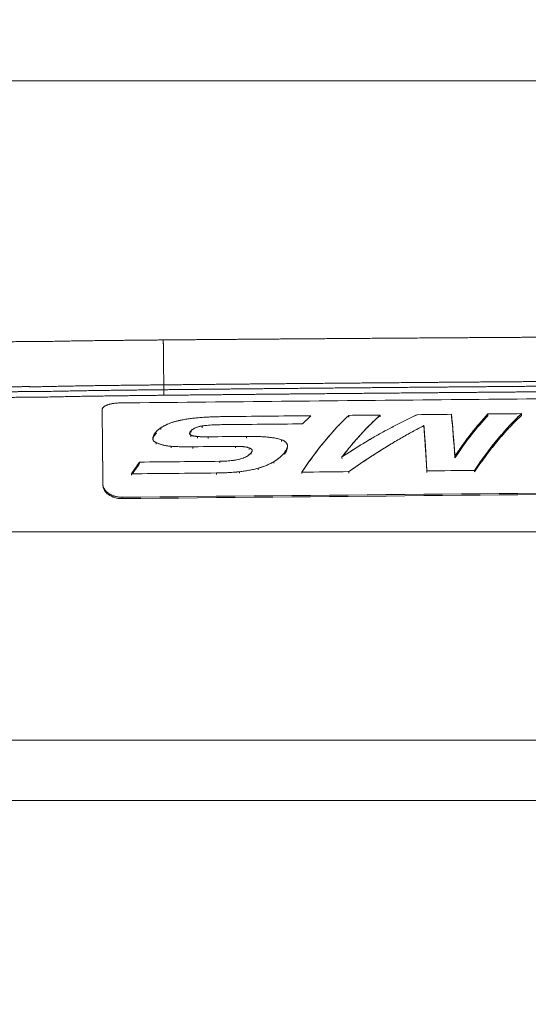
# Model space of a CAD drawing. Header units: millimetres. Extents: x -8 to 594, y 0 to 420.
# Tile 174 of 249: x 249 to 263, y 336 to 362. Entities that reach past the tile are written whole.
import ezdxf

# ---------------------------------------------------------------- set-up
doc = ezdxf.new("R2010")
doc.units = ezdxf.units.MM
doc.layers.add('1', color=7, linetype='Continuous', true_color=0xffffff)
doc.styles.add('Calibri', font='txt')
doc.dimstyles.get("Standard").update_dxf_attribs({"dimtxt": 0.18, "dimasz": 0.18, "dimexe": 0.18, "dimexo": 0.0625, "dimgap": 0.09, "dimtad": 0, "dimtih": 1, "dimtoh": 1, "dimdec": 4, "dimzin": 0, "dimdsep": 46, "dimtxsty": 'Standard', "dimcen": 0.09, "dimadec": 0, "dimazin": 0, "dimtfac": 1, "dimtdec": 4, "dimtofl": 0, "dimtmove": 0, "dimatfit": 3, "dimfxl": 0, "dimtolj": 1, "dimtzin": 0, "dimarcsym": 0})

# ---------------------------------------------------------------- blocks, each defined once
blk = doc.blocks.new('_U2')
at = {"layer": '1', "color": 18, "lineweight": 13}
for p, q in [((147.37, 320.701), (147.37, 378.38)), ((281.821, 328.547), (281.821, 378.38)), ((147.37, 376.38), (189.299, 376.38)), ((281.821, 376.38), (239.891, 376.38))]:
    blk.add_line(p, q, dxfattribs=at)
at = {"layer": '1', "color": 18}
for points in [[(147.37, 376.38), (150.87, 377.318), (150.87, 375.442)], [(281.821, 376.38), (278.321, 375.442), (278.321, 377.318)]]:
    blk.add_solid(points, dxfattribs=at)
at = {"layer": '1', "color": 18, "linetype": 'Continuous', "lineweight": 13, "char_height": 3.5, "attachment_point": 7, "line_spacing_factor": 1.399613, "style": 'Calibri'}
for s, insert in [('\\fCalibri|b0|i0;\\W1.0000;2.7', (190.985, 373.383)), ('\\fCalibri|b0|i0;\\W1.0000;LIFT POINT SPAN', (201.135, 373.383))]:
    blk.add_mtext(s, dxfattribs=dict(at, insert=insert))

msp = doc.modelspace()

# ---------------------------------------------------------------- linework, layer by layer
at = {"layer": '1', "color": 8, "linetype": 'Continuous', "lineweight": 18}
msp.add_line((306.399, 360.678), (98.384, 360.678), dxfattribs=at)
at = {"layer": '1', "color": 155, "linetype": 'Continuous', "lineweight": 18}
for p, q in [((265.333, 343.317), (218.14, 343.317)), ((218.14, 341.729), (265.333, 341.729))]:
    msp.add_line(p, q, dxfattribs=at)
for points, degree, knots in [([(252.903, 353.855), (254.064, 353.865), (255.225, 353.875), (256.386, 353.883), (258.126, 353.896), (259.866, 353.908), (260.447, 353.912), (261.607, 353.919), (262.767, 353.927), (263.347, 353.93), (264.507, 353.937), (265.667, 353.945), (266.247, 353.949), (267.116, 353.955), (267.986, 353.961), (268.276, 353.963), (268.855, 353.968), (269.435, 353.973), (269.725, 353.975), (270.159, 353.979), (270.594, 353.983), (270.739, 353.984), (271.029, 353.987), (271.318, 353.99), (271.463, 353.991), (271.752, 353.994), (272.042, 353.997), (272.187, 353.999), (272.478, 354.002), (272.768, 354.005), (272.912, 354.006), (273.125, 354.009), (273.338, 354.013), (273.41, 354.014), (273.555, 354.017), (273.699, 354.02), (273.771, 354.021), (273.913, 354.024), (274.053, 354.028), (274.119, 354.03), (274.249, 354.035), (274.382, 354.042), (274.457, 354.046), (274.583, 354.053), (274.707, 354.056), (274.747, 354.057), (274.821, 354.059), (274.894, 354.06), (274.931, 354.061), (275.042, 354.063), (275.154, 354.065), (275.229, 354.066), (275.448, 354.069), (275.668, 354.071), (275.814, 354.072), (275.96, 354.074), (276.105, 354.075)], 5, [0, 0, 0, 0, 0, 0, 0.25, 0.25, 0.25, 0.375, 0.375, 0.375, 0.5, 0.5, 0.5, 0.625, 0.625, 0.625, 0.6875, 0.6875, 0.6875, 0.75, 0.75, 0.75, 0.78125, 0.78125, 0.78125, 0.8125, 0.8125, 0.8125, 0.84375, 0.84375, 0.84375, 0.875, 0.875, 0.875, 0.890625, 0.890625, 0.890625, 0.90625, 0.90625, 0.90625, 0.921875, 0.921875, 0.921875, 0.9375, 0.9375, 0.9375, 0.945312, 0.945312, 0.945312, 0.953125, 0.953125, 0.953125, 0.96875, 0.96875, 0.96875, 1, 1, 1, 1, 1, 1]), ([(106.97, 333.055), (107.18, 333.184), (107.587, 333.435), (108.111, 333.757), (108.95, 334.269), (109.981, 334.889), (110.939, 335.449), (112.016, 336.069), (113.301, 336.794), (114.594, 337.508), (116.034, 338.285), (117.677, 339.144), (119.15, 339.89), (120.487, 340.549), (121.834, 341.193), (123.189, 341.823), (124.393, 342.366), (125.624, 342.904), (126.843, 343.419), (127.892, 343.85), (128.772, 344.203), (129.646, 344.546), (130.524, 344.882), (131.406, 345.211), (132.291, 345.532), (133.181, 345.846), (134.075, 346.151), (134.972, 346.448), (135.873, 346.737), (136.778, 347.018), (137.686, 347.291), (138.598, 347.555), (139.514, 347.812), (140.432, 348.061), (141.354, 348.303), (142.279, 348.536), (143.207, 348.763), (144.139, 348.982), (145.073, 349.195), (146.01, 349.4), (147.11, 349.632), (148.403, 349.893), (149.892, 350.178), (151.578, 350.48), (153.46, 350.794), (155.378, 351.088), (157.3, 351.36), (159.224, 351.611), (161.148, 351.842), (162.919, 352.038), (164.462, 352.196), (165.84, 352.327), (166.996, 352.432), (167.98, 352.516), (168.909, 352.592), (170.068, 352.682), (171.393, 352.775), (172.939, 352.875), (174.659, 352.976), (176.592, 353.077), (178.526, 353.166), (180.568, 353.249), (182.997, 353.338), (185.558, 353.418), (187.988, 353.482), (190.379, 353.536), (192.446, 353.577), (194.513, 353.616), (196.893, 353.647), (199.91, 353.679), (203.229, 353.697), (208.1, 353.719), (215.286, 353.742), (223.342, 353.752), (231.145, 353.756), (238.637, 353.758), (244.537, 353.767), (247.38, 353.787), (248.532, 353.79), (249.084, 353.814), (249.373, 353.815), (249.518, 353.809), (249.711, 353.811), (250.421, 353.829), (251.12, 353.838), (251.784, 353.844), (252.396, 353.85), (252.903, 353.855)], 5, [0, 0, 0, 0, 0, 0, 0.008653, 0.016715, 0.021481, 0.034304, 0.041773, 0.047124, 0.059942, 0.072761, 0.085582, 0.098408, 0.111242, 0.116955, 0.124087, 0.136921, 0.149723, 0.156436, 0.162819, 0.169195, 0.175565, 0.18193, 0.188289, 0.194644, 0.200994, 0.207341, 0.213685, 0.220027, 0.226368, 0.232707, 0.239047, 0.245388, 0.251731, 0.258075, 0.264423, 0.270774, 0.277129, 0.283489, 0.289854, 0.296224, 0.3026, 0.314405, 0.327203, 0.340031, 0.352868, 0.36569, 0.378499, 0.391298, 0.404091, 0.41688, 0.424504, 0.429665, 0.436995, 0.442449, 0.449486, 0.455233, 0.468018, 0.480806, 0.493596, 0.50639, 0.519187, 0.531988, 0.548433, 0.574051, 0.591207, 0.599668, 0.611241, 0.616941, 0.642556, 0.67005, 0.699661, 0.721281, 0.778622, 0.881084, 0.937486, 0.958714, 0.970063, 0.974676, 0.975492, 0.976424, 0.977056, 0.978026, 0.979722, 0.983167, 1, 1, 1, 1, 1, 1]), ([(276.116, 352.928), (275.97, 352.927), (275.825, 352.925), (275.68, 352.924), (275.462, 352.921), (275.245, 352.918), (275.172, 352.917), (275.064, 352.915), (274.955, 352.913), (274.919, 352.912), (274.846, 352.91), (274.774, 352.909), (274.737, 352.908), (274.629, 352.905), (274.52, 352.899), (274.448, 352.895), (274.303, 352.886), (274.158, 352.881), (274.085, 352.879), (273.94, 352.875), (273.795, 352.871), (273.723, 352.87), (273.578, 352.867), (273.433, 352.864), (273.36, 352.862), (273.143, 352.858), (272.925, 352.855), (272.78, 352.853), (272.49, 352.85), (272.2, 352.846), (272.055, 352.845), (271.765, 352.841), (271.475, 352.838), (271.33, 352.836), (271.04, 352.833), (270.75, 352.829), (270.605, 352.828), (270.17, 352.823), (269.735, 352.819), (269.445, 352.816), (268.865, 352.81), (268.285, 352.805), (267.995, 352.802), (267.125, 352.794), (266.255, 352.787), (265.675, 352.782), (264.515, 352.773), (263.355, 352.764), (262.775, 352.76), (261.615, 352.751), (260.455, 352.742), (259.875, 352.737), (258.135, 352.722), (256.395, 352.707), (255.235, 352.696), (254.075, 352.685), (252.916, 352.673)], 5, [0, 0, 0, 0, 0, 0, 0.03125, 0.03125, 0.03125, 0.046875, 0.046875, 0.046875, 0.054687, 0.054687, 0.054687, 0.0625, 0.0625, 0.0625, 0.078125, 0.078125, 0.078125, 0.09375, 0.09375, 0.09375, 0.109375, 0.109375, 0.109375, 0.125, 0.125, 0.125, 0.15625, 0.15625, 0.15625, 0.1875, 0.1875, 0.1875, 0.21875, 0.21875, 0.21875, 0.25, 0.25, 0.25, 0.3125, 0.3125, 0.3125, 0.375, 0.375, 0.375, 0.5, 0.5, 0.5, 0.625, 0.625, 0.625, 0.75, 0.75, 0.75, 1, 1, 1, 1, 1, 1]), ([(276.117, 352.811), (275.971, 352.81), (275.826, 352.808), (275.681, 352.807), (275.464, 352.804), (275.246, 352.801), (275.174, 352.8), (275.066, 352.798), (274.957, 352.795), (274.921, 352.795), (274.849, 352.793), (274.776, 352.791), (274.74, 352.79), (274.633, 352.787), (274.526, 352.781), (274.454, 352.777), (274.308, 352.769), (274.162, 352.763), (274.089, 352.761), (273.943, 352.757), (273.798, 352.753), (273.725, 352.752), (273.58, 352.749), (273.435, 352.745), (273.363, 352.744), (273.145, 352.74), (272.927, 352.737), (272.782, 352.735), (272.492, 352.731), (272.202, 352.728), (272.057, 352.726), (271.767, 352.722), (271.477, 352.719), (271.332, 352.717), (271.042, 352.713), (270.752, 352.71), (270.607, 352.708), (270.172, 352.704), (269.737, 352.699), (269.447, 352.696), (268.866, 352.69), (268.286, 352.684), (267.996, 352.681), (267.126, 352.673), (266.256, 352.666), (265.676, 352.661), (264.516, 352.651), (263.356, 352.641), (262.776, 352.637), (261.616, 352.627), (260.456, 352.617), (259.876, 352.612), (258.136, 352.597), (256.396, 352.581), (255.236, 352.57), (254.076, 352.558), (252.917, 352.545)], 5, [0, 0, 0, 0, 0, 0, 0.03125, 0.03125, 0.03125, 0.046875, 0.046875, 0.046875, 0.054687, 0.054687, 0.054687, 0.0625, 0.0625, 0.0625, 0.078125, 0.078125, 0.078125, 0.09375, 0.09375, 0.09375, 0.109375, 0.109375, 0.109375, 0.125, 0.125, 0.125, 0.15625, 0.15625, 0.15625, 0.1875, 0.1875, 0.1875, 0.21875, 0.21875, 0.21875, 0.25, 0.25, 0.25, 0.3125, 0.3125, 0.3125, 0.375, 0.375, 0.375, 0.5, 0.5, 0.5, 0.625, 0.625, 0.625, 0.75, 0.75, 0.75, 1, 1, 1, 1, 1, 1]), ([(252.916, 352.673), (252.41, 352.668), (251.799, 352.661), (251.137, 352.654), (250.447, 352.643), (249.737, 352.625), (249.505, 352.621), (249.353, 352.627), (249.114, 352.626), (248.562, 352.602), (247.389, 352.597), (244.546, 352.573), (238.642, 352.555), (231.15, 352.542), (223.349, 352.526), (215.295, 352.504), (208.112, 352.47), (203.245, 352.441), (199.933, 352.417), (196.924, 352.382), (194.553, 352.347), (192.492, 352.305), (190.432, 352.261), (188.05, 352.203), (185.631, 352.137), (183.084, 352.053), (180.669, 351.961), (178.64, 351.875), (176.723, 351.784), (174.808, 351.681), (173.106, 351.579), (171.577, 351.477), (170.269, 351.383), (169.124, 351.293), (168.208, 351.217), (167.236, 351.132), (166.094, 351.027), (164.735, 350.895), (163.215, 350.737), (161.472, 350.542), (159.578, 350.312), (157.687, 350.062), (155.801, 349.793), (153.92, 349.501), (152.076, 349.191), (150.427, 348.893), (148.972, 348.612), (147.707, 348.355), (146.632, 348.126), (145.718, 347.924), (144.806, 347.716), (143.898, 347.5), (142.994, 347.278), (142.092, 347.049), (141.195, 346.812), (140.301, 346.569), (139.41, 346.317), (138.523, 346.058), (137.64, 345.792), (136.76, 345.517), (135.884, 345.235), (135.011, 344.944), (134.142, 344.646), (133.276, 344.339), (132.414, 344.025), (131.555, 343.703), (130.698, 343.374), (129.845, 343.038), (128.986, 342.691), (127.959, 342.267), (126.766, 341.762), (125.563, 341.234), (124.385, 340.7), (123.055, 340.079), (121.732, 339.444), (120.418, 338.794), (118.969, 338.058), (117.352, 337.208), (115.934, 336.441), (114.658, 335.733), (113.388, 335.015), (112.324, 334.4), (111.381, 333.847), (110.364, 333.234), (109.533, 332.724), (109.013, 332.404), (108.609, 332.154), (108.4, 332.025)], 5, [0, 0, 0, 0, 0, 0, 0.016833, 0.020278, 0.021974, 0.022944, 0.023576, 0.024508, 0.025324, 0.029937, 0.041286, 0.062514, 0.118916, 0.221378, 0.278719, 0.300339, 0.32995, 0.357444, 0.383059, 0.388759, 0.400332, 0.408793, 0.425949, 0.451567, 0.468012, 0.480813, 0.49361, 0.506404, 0.519194, 0.531982, 0.544767, 0.550514, 0.557551, 0.563005, 0.570335, 0.575496, 0.58312, 0.595909, 0.608702, 0.621501, 0.63431, 0.647132, 0.659969, 0.672797, 0.685595, 0.6974, 0.703776, 0.710146, 0.716511, 0.722871, 0.729226, 0.735577, 0.741925, 0.748269, 0.754612, 0.760953, 0.767293, 0.773632, 0.779973, 0.786315, 0.792659, 0.799006, 0.805356, 0.811711, 0.81807, 0.824435, 0.830805, 0.837181, 0.843564, 0.850277, 0.863079, 0.875913, 0.883045, 0.888758, 0.901592, 0.914418, 0.927239, 0.940058, 0.952876, 0.958227, 0.965696, 0.978519, 0.983285, 0.991347, 1, 1, 1, 1, 1, 1]), ([(252.917, 352.545), (252.412, 352.54), (251.801, 352.533), (251.14, 352.525), (250.45, 352.514), (249.74, 352.496), (249.504, 352.492), (249.351, 352.498), (249.118, 352.497), (248.566, 352.472), (247.391, 352.466), (244.547, 352.441), (238.643, 352.42), (231.151, 352.404), (223.35, 352.384), (215.297, 352.358), (208.115, 352.321), (203.248, 352.289), (199.938, 352.265), (196.931, 352.227), (194.561, 352.191), (192.502, 352.149), (190.443, 352.104), (188.063, 352.045), (185.647, 351.977), (183.103, 351.892), (180.691, 351.799), (178.666, 351.713), (176.752, 351.621), (174.841, 351.517), (173.143, 351.414), (171.619, 351.312), (170.314, 351.218), (169.172, 351.128), (168.259, 351.051), (167.29, 350.966), (166.152, 350.861), (164.797, 350.729), (163.283, 350.571), (161.546, 350.375), (159.659, 350.145), (157.777, 349.896), (155.899, 349.626), (154.027, 349.335), (152.192, 349.026), (150.552, 348.728), (149.105, 348.449), (147.847, 348.192), (146.778, 347.964), (145.869, 347.763), (144.963, 347.555), (144.061, 347.341), (143.162, 347.119), (142.266, 346.891), (141.374, 346.655), (140.486, 346.413), (139.601, 346.163), (138.72, 345.905), (137.843, 345.64), (136.969, 345.367), (136.099, 345.086), (135.232, 344.797), (134.369, 344.5), (133.509, 344.195), (132.652, 343.882), (131.798, 343.561), (130.947, 343.234), (130.098, 342.899), (129.244, 342.554), (128.222, 342.132), (127.036, 341.628), (125.839, 341.102), (124.667, 340.571), (123.342, 339.952), (122.025, 339.318), (120.717, 338.67), (119.273, 337.935), (117.661, 337.088), (116.248, 336.323), (114.976, 335.616), (113.71, 334.899), (112.648, 334.285), (111.708, 333.733), (110.694, 333.12), (109.864, 332.612), (109.346, 332.292), (108.943, 332.042), (108.734, 331.913)], 5, [0, 0, 0, 0, 0, 0, 0.016833, 0.020278, 0.021974, 0.022944, 0.023576, 0.024508, 0.025324, 0.029937, 0.041286, 0.062514, 0.118916, 0.221378, 0.278719, 0.300339, 0.32995, 0.357444, 0.383059, 0.388759, 0.400332, 0.408793, 0.425949, 0.451567, 0.468012, 0.480813, 0.49361, 0.506404, 0.519194, 0.531982, 0.544767, 0.550514, 0.557551, 0.563005, 0.570335, 0.575496, 0.58312, 0.595909, 0.608702, 0.621501, 0.63431, 0.647132, 0.659969, 0.672797, 0.685595, 0.6974, 0.703776, 0.710146, 0.716511, 0.722871, 0.729226, 0.735577, 0.741925, 0.748269, 0.754612, 0.760953, 0.767293, 0.773632, 0.779973, 0.786315, 0.792659, 0.799006, 0.805356, 0.811711, 0.81807, 0.824435, 0.830805, 0.837181, 0.843564, 0.850277, 0.863079, 0.875913, 0.883045, 0.888758, 0.901592, 0.914418, 0.927239, 0.940058, 0.952876, 0.958227, 0.965696, 0.978519, 0.983285, 0.991347, 1, 1, 1, 1, 1, 1]), ([(283.542, 352.499), (282.219, 352.487), (279.574, 352.463), (274.282, 352.414), (267.668, 352.352), (259.731, 352.277), (254.439, 352.224), (251.793, 352.198)], 3, [0, 0, 0, 0, 0.125, 0.25, 0.5, 0.75, 1, 1, 1, 1]), ([(276.118, 352.664), (275.972, 352.663), (275.827, 352.661), (275.683, 352.659), (275.466, 352.657), (275.249, 352.654), (275.176, 352.652), (275.068, 352.651), (274.96, 352.648), (274.924, 352.647), (274.852, 352.646), (274.78, 352.644), (274.744, 352.643), (274.639, 352.64), (274.534, 352.634), (274.463, 352.63), (274.315, 352.622), (274.167, 352.616), (274.093, 352.614), (273.947, 352.61), (273.801, 352.606), (273.728, 352.605), (273.583, 352.601), (273.438, 352.598), (273.365, 352.597), (273.147, 352.593), (272.929, 352.589), (272.783, 352.588), (272.493, 352.584), (272.203, 352.581), (272.059, 352.579), (271.768, 352.575), (271.478, 352.571), (271.333, 352.57), (271.043, 352.566), (270.753, 352.563), (270.608, 352.561), (270.173, 352.556), (269.738, 352.552), (269.448, 352.549), (268.868, 352.543), (268.288, 352.537), (267.998, 352.534), (267.127, 352.526), (266.257, 352.519), (265.677, 352.514), (264.517, 352.504), (263.357, 352.495), (262.777, 352.49), (261.617, 352.48), (260.457, 352.47), (259.877, 352.465), (258.137, 352.45), (256.397, 352.434), (255.237, 352.423), (254.078, 352.411), (252.919, 352.399)], 5, [0, 0, 0, 0, 0, 0, 0.03125, 0.03125, 0.03125, 0.046875, 0.046875, 0.046875, 0.054687, 0.054687, 0.054687, 0.0625, 0.0625, 0.0625, 0.078125, 0.078125, 0.078125, 0.09375, 0.09375, 0.09375, 0.109375, 0.109375, 0.109375, 0.125, 0.125, 0.125, 0.15625, 0.15625, 0.15625, 0.1875, 0.1875, 0.1875, 0.21875, 0.21875, 0.21875, 0.25, 0.25, 0.25, 0.3125, 0.3125, 0.3125, 0.375, 0.375, 0.375, 0.5, 0.5, 0.5, 0.625, 0.625, 0.625, 0.75, 0.75, 0.75, 1, 1, 1, 1, 1, 1]), ([(252.919, 352.399), (252.413, 352.393), (251.802, 352.386), (251.141, 352.378), (250.453, 352.368), (249.743, 352.349), (249.502, 352.345), (249.349, 352.351), (249.121, 352.35), (248.569, 352.326), (247.391, 352.32), (244.548, 352.295), (238.643, 352.274), (231.151, 352.258), (223.35, 352.238), (215.297, 352.212), (208.115, 352.175), (203.249, 352.144), (199.939, 352.119), (196.933, 352.082), (194.563, 352.046), (192.505, 352.004), (190.446, 351.959), (188.066, 351.9), (185.651, 351.832), (183.107, 351.747), (180.696, 351.654), (178.671, 351.568), (176.758, 351.476), (174.848, 351.373), (173.151, 351.27), (171.627, 351.168), (170.323, 351.074), (169.182, 350.983), (168.269, 350.907), (167.301, 350.822), (166.163, 350.717), (164.809, 350.585), (163.296, 350.427), (161.56, 350.231), (159.674, 350.001), (157.792, 349.752), (155.916, 349.483), (154.046, 349.192), (152.212, 348.883), (150.573, 348.586), (149.127, 348.307), (147.871, 348.05), (146.802, 347.822), (145.894, 347.621), (144.989, 347.414), (144.087, 347.2), (143.189, 346.978), (142.294, 346.75), (141.403, 346.515), (140.516, 346.273), (139.632, 346.023), (138.752, 345.766), (137.875, 345.501), (137.003, 345.228), (136.133, 344.947), (135.267, 344.659), (134.405, 344.362), (133.546, 344.057), (132.69, 343.745), (131.837, 343.425), (130.986, 343.097), (130.139, 342.763), (129.285, 342.418), (128.264, 341.996), (127.079, 341.493), (125.883, 340.968), (124.713, 340.437), (123.388, 339.818), (122.072, 339.185), (120.765, 338.538), (119.323, 337.804), (117.712, 336.957), (116.3, 336.192), (115.028, 335.486), (113.763, 334.769), (112.702, 334.156), (111.762, 333.605), (110.749, 332.993), (109.92, 332.484), (109.402, 332.165), (108.999, 331.915), (108.79, 331.785)], 5, [0, 0, 0, 0, 0, 0, 0.016833, 0.020278, 0.021974, 0.022944, 0.023576, 0.024508, 0.025324, 0.029937, 0.041286, 0.062514, 0.118916, 0.221378, 0.278719, 0.300339, 0.32995, 0.357444, 0.383059, 0.388759, 0.400332, 0.408793, 0.425949, 0.451567, 0.468012, 0.480813, 0.49361, 0.506404, 0.519194, 0.531982, 0.544767, 0.550514, 0.557551, 0.563005, 0.570335, 0.575496, 0.58312, 0.595909, 0.608702, 0.621501, 0.63431, 0.647132, 0.659969, 0.672797, 0.685595, 0.6974, 0.703776, 0.710146, 0.716511, 0.722871, 0.729226, 0.735577, 0.741925, 0.748269, 0.754612, 0.760953, 0.767293, 0.773632, 0.779973, 0.786315, 0.792659, 0.799006, 0.805356, 0.811711, 0.81807, 0.824435, 0.830805, 0.837181, 0.843564, 0.850277, 0.863079, 0.875913, 0.883045, 0.888758, 0.901592, 0.914418, 0.927239, 0.940058, 0.952876, 0.958227, 0.965696, 0.978519, 0.983285, 0.991347, 1, 1, 1, 1, 1, 1]), ([(251.793, 352.198), (251.772, 352.198), (251.728, 352.197), (251.663, 352.192), (251.61, 352.185), (251.568, 352.179), (251.535, 352.173), (251.505, 352.166), (251.475, 352.158), (251.448, 352.149), (251.422, 352.14), (251.399, 352.131), (251.377, 352.12), (251.358, 352.109), (251.342, 352.098), (251.327, 352.086), (251.315, 352.074), (251.306, 352.061), (251.3, 352.048), (251.296, 352.035), (251.295, 352.026), (251.295, 352.022)], 3, [0, 0, 0, 0, 0.083019, 0.166077, 0.249174, 0.295965, 0.342788, 0.389648, 0.43654, 0.483458, 0.530397, 0.577358, 0.624336, 0.671321, 0.718299, 0.765261, 0.812208, 0.85915, 0.906092, 0.95304, 1, 1, 1, 1]), ([(251.295, 352.022), (251.295, 352.002), (251.296, 351.962), (251.296, 351.899), (251.297, 351.834), (251.297, 351.766), (251.298, 351.697), (251.299, 351.625), (251.299, 351.55), (251.3, 351.473), (251.301, 351.395), (251.302, 351.313), (251.302, 351.23), (251.303, 351.144), (251.304, 351.057), (251.305, 350.967), (251.306, 350.875), (251.307, 350.78), (251.308, 350.684), (251.309, 350.586), (251.31, 350.485), (251.311, 350.383), (251.312, 350.278), (251.313, 350.172), (251.314, 350.099), (251.314, 350.063)], 3, [0, 0, 0, 0, 0.04348, 0.086956, 0.13043, 0.173904, 0.217376, 0.260849, 0.304323, 0.347799, 0.391278, 0.434762, 0.478248, 0.521733, 0.565218, 0.608705, 0.65219, 0.695669, 0.739142, 0.782613, 0.826086, 0.869562, 0.91304, 0.956519, 1, 1, 1, 1]), ([(253.04, 351.648), (253.091, 351.671), (253.148, 351.69), (253.27, 351.723), (253.334, 351.738), (253.4, 351.751)], 3, [0, 0, 0, 0, 0.5, 0.5, 1, 1, 1, 1]), ([(253.04, 351.648), (253.05, 351.652), (253.071, 351.661), (253.104, 351.674), (253.138, 351.685), (253.173, 351.696), (253.209, 351.707), (253.246, 351.717), (253.284, 351.726), (253.322, 351.735), (253.36, 351.743), (253.387, 351.748), (253.4, 351.751)], 3, [0, 0, 0, 0, 0.099921, 0.199849, 0.299841, 0.399897, 0.499968, 0.599991, 0.699988, 0.799987, 0.899995, 1, 1, 1, 1]), ([(253.4, 351.751), (253.42, 351.754), (253.459, 351.762), (253.52, 351.772), (253.582, 351.781), (253.644, 351.789), (253.707, 351.797), (253.77, 351.803), (253.834, 351.809), (253.877, 351.812), (253.898, 351.814)], 3, [0, 0, 0, 0, 0.124998, 0.249957, 0.374916, 0.499899, 0.624912, 0.749949, 0.874989, 1, 1, 1, 1]), ([(253.898, 351.814), (254, 351.822), (254.103, 351.827), (254.309, 351.834), (254.412, 351.836), (254.515, 351.838)], 3, [0, 0, 0, 0, 0.5, 0.5, 1, 1, 1, 1]), ([(253.898, 351.814), (253.921, 351.815), (253.966, 351.819), (254.034, 351.823), (254.103, 351.827), (254.171, 351.829), (254.24, 351.832), (254.309, 351.834), (254.378, 351.835), (254.446, 351.837), (254.492, 351.837), (254.515, 351.838)], 3, [0, 0, 0, 0, 0.111084, 0.222175, 0.333292, 0.444431, 0.555563, 0.666675, 0.777782, 0.888889, 1, 1, 1, 1]), ([(256.548, 350.376), (256.572, 350.411), (256.619, 350.482), (256.691, 350.585), (256.764, 350.686), (256.836, 350.785), (256.908, 350.882), (256.981, 350.977), (257.053, 351.069), (257.126, 351.159), (257.199, 351.247), (257.272, 351.333), (257.345, 351.417), (257.418, 351.498), (257.491, 351.577), (257.564, 351.654), (257.636, 351.728), (257.709, 351.801), (257.758, 351.847), (257.782, 351.87)], 3, [0, 0, 0, 0, 0.058819, 0.117628, 0.176435, 0.23525, 0.294077, 0.352914, 0.411753, 0.470591, 0.529427, 0.58826, 0.647087, 0.705909, 0.764726, 0.823542, 0.882358, 0.941177, 1, 1, 1, 1]), ([(256.785, 351.86), (256.767, 351.843), (256.731, 351.809), (256.676, 351.756), (256.622, 351.702), (256.586, 351.665), (256.568, 351.646)], 3, [0, 0, 0, 0, 0.250003, 0.500004, 0.750003, 1, 1, 1, 1]), ([(257.605, 350.776), (257.652, 350.807), (257.746, 350.869), (257.888, 350.959), (258.029, 351.047), (258.171, 351.134), (258.312, 351.218), (258.454, 351.301), (258.596, 351.381), (258.737, 351.46), (258.879, 351.536), (259.021, 351.611), (259.163, 351.683), (259.304, 351.753), (259.446, 351.822), (259.54, 351.866), (259.588, 351.888)], 3, [0, 0, 0, 0, 0.071433, 0.142867, 0.2143, 0.28573, 0.357155, 0.428579, 0.500002, 0.571427, 0.642853, 0.714281, 0.78571, 0.85714, 0.92857, 1, 1, 1, 1]), ([(258.613, 351.878), (258.587, 351.855), (258.536, 351.808), (258.458, 351.735), (258.38, 351.659), (258.303, 351.581), (258.225, 351.501), (258.147, 351.418), (258.07, 351.334), (257.992, 351.246), (257.914, 351.157), (257.837, 351.065), (257.76, 350.971), (257.682, 350.875), (257.631, 350.809), (257.605, 350.776)], 3, [0, 0, 0, 0, 0.076925, 0.153851, 0.230776, 0.3077, 0.384621, 0.461539, 0.538454, 0.615367, 0.692283, 0.769206, 0.846136, 0.923069, 1, 1, 1, 1]), ([(260.488, 351.897), (260.49, 351.875), (260.494, 351.832), (260.5, 351.764), (260.506, 351.694), (260.513, 351.623), (260.519, 351.549), (260.525, 351.473), (260.532, 351.395), (260.538, 351.315), (260.545, 351.233), (260.551, 351.15), (260.558, 351.064), (260.564, 350.976), (260.571, 350.886), (260.575, 350.825), (260.577, 350.794)], 3, [0, 0, 0, 0, 0.071431, 0.142863, 0.214294, 0.285725, 0.357153, 0.428577, 0.499998, 0.571414, 0.642831, 0.714252, 0.785683, 0.857122, 0.928563, 1, 1, 1, 1]), ([(260.577, 350.794), (260.598, 350.825), (260.639, 350.887), (260.701, 350.977), (260.763, 351.066), (260.825, 351.152), (260.887, 351.237), (260.949, 351.319), (261.011, 351.4), (261.074, 351.479), (261.136, 351.555), (261.198, 351.629), (261.26, 351.702), (261.323, 351.772), (261.385, 351.84), (261.426, 351.884), (261.447, 351.906)], 3, [0, 0, 0, 0, 0.071436, 0.142874, 0.21431, 0.28574, 0.357163, 0.428583, 0.500002, 0.571424, 0.642849, 0.714277, 0.785707, 0.857138, 0.928569, 1, 1, 1, 1]), ([(262.327, 351.915), (262.303, 351.892), (262.254, 351.845), (262.181, 351.773), (262.108, 351.699), (262.035, 351.622), (261.962, 351.543), (261.889, 351.462), (261.816, 351.378), (261.744, 351.292), (261.671, 351.204), (261.598, 351.114), (261.525, 351.022), (261.453, 350.927), (261.38, 350.83), (261.308, 350.731), (261.236, 350.63), (261.164, 350.527), (261.116, 350.456), (261.092, 350.421)], 3, [0, 0, 0, 0, 0.058824, 0.117645, 0.176463, 0.235282, 0.2941, 0.352921, 0.411747, 0.470576, 0.529408, 0.58824, 0.647076, 0.70591, 0.764739, 0.823558, 0.882369, 0.94118, 1, 1, 1, 1]), ([(262.327, 351.869), (262.303, 351.846), (262.255, 351.8), (262.182, 351.728), (262.109, 351.654), (262.036, 351.578), (261.963, 351.499), (261.89, 351.418), (261.817, 351.335), (261.744, 351.25), (261.671, 351.162), (261.598, 351.072), (261.526, 350.98), (261.453, 350.886), (261.381, 350.79), (261.308, 350.691), (261.236, 350.59), (261.164, 350.488), (261.116, 350.418), (261.092, 350.383)], 3, [0, 0, 0, 0, 0.058824, 0.117645, 0.176464, 0.235283, 0.294103, 0.352926, 0.411753, 0.470584, 0.529417, 0.58825, 0.647086, 0.70592, 0.764747, 0.823564, 0.882373, 0.941182, 1, 1, 1, 1]), ([(252.714, 351.153), (252.675, 351.17), (252.649, 351.194), (252.624, 351.245), (252.625, 351.272), (252.637, 351.323), (252.65, 351.348), (252.681, 351.397), (252.7, 351.42), (252.721, 351.443)], 3, [0, 0, 0, 0, 0.25, 0.25, 0.5, 0.5, 0.75, 0.75, 1, 1, 1, 1]), ([(252.714, 351.153), (252.708, 351.155), (252.697, 351.161), (252.682, 351.17), (252.669, 351.179), (252.658, 351.19), (252.648, 351.201), (252.64, 351.212), (252.635, 351.223), (252.63, 351.235), (252.628, 351.247), (252.625, 351.271), (252.631, 351.308), (252.653, 351.355), (252.683, 351.4), (252.708, 351.429), (252.721, 351.443)], 3, [0, 0, 0, 0, 0.03731, 0.074641, 0.111991, 0.149356, 0.186772, 0.224253, 0.261765, 0.29929, 0.336861, 0.374463, 0.530888, 0.687288, 0.8437, 1, 1, 1, 1]), ([(252.721, 351.443), (252.729, 351.452), (252.746, 351.469), (252.774, 351.495), (252.805, 351.52), (252.827, 351.535), (252.839, 351.543)], 3, [0, 0, 0, 0, 0.25015, 0.50022, 0.750157, 1, 1, 1, 1]), ([(252.839, 351.543), (252.868, 351.563), (252.901, 351.581), (252.968, 351.615), (253.004, 351.632), (253.04, 351.648)], 3, [0, 0, 0, 0, 0.5, 0.5, 1, 1, 1, 1]), ([(252.839, 351.543), (252.847, 351.549), (252.864, 351.56), (252.892, 351.575), (252.92, 351.591), (252.949, 351.605), (252.979, 351.62), (253.009, 351.634), (253.029, 351.643), (253.04, 351.648)], 3, [0, 0, 0, 0, 0.142744, 0.285546, 0.428439, 0.571352, 0.714236, 0.857115, 1, 1, 1, 1]), ([(253.614, 351.44), (253.605, 351.425), (253.598, 351.41), (253.597, 351.379), (253.603, 351.363), (253.624, 351.351)], 3, [0, 0, 0, 0, 0.5, 0.5, 1, 1, 1, 1]), ([(253.614, 351.44), (253.611, 351.435), (253.605, 351.425), (253.599, 351.41), (253.596, 351.395), (253.598, 351.379), (253.606, 351.364), (253.618, 351.355), (253.624, 351.351)], 3, [0, 0, 0, 0, 0.167211, 0.334258, 0.501115, 0.668246, 0.834697, 1, 1, 1, 1]), ([(253.923, 351.59), (253.861, 351.58), (253.803, 351.565), (253.705, 351.524), (253.667, 351.498), (253.641, 351.469)], 3, [0, 0, 0, 0, 0.5, 0.5, 1, 1, 1, 1]), ([(253.923, 351.59), (253.911, 351.588), (253.886, 351.583), (253.851, 351.575), (253.817, 351.566), (253.784, 351.556), (253.754, 351.545), (253.726, 351.532), (253.7, 351.518), (253.677, 351.502), (253.657, 351.486), (253.646, 351.475), (253.641, 351.469)], 3, [0, 0, 0, 0, 0.10018, 0.200299, 0.30026, 0.400067, 0.499837, 0.599751, 0.699765, 0.799766, 0.899802, 1, 1, 1, 1]), ([(254.439, 351.625), (254.352, 351.624), (254.265, 351.622), (254.092, 351.611), (254.006, 351.603), (253.923, 351.59)], 3, [0, 0, 0, 0, 0.5, 0.5, 1, 1, 1, 1]), ([(254.439, 351.625), (254.41, 351.625), (254.352, 351.624), (254.265, 351.621), (254.178, 351.617), (254.092, 351.61), (254.007, 351.602), (253.951, 351.594), (253.923, 351.59)], 3, [0, 0, 0, 0, 0.166689, 0.333357, 0.500083, 0.666917, 0.833556, 1, 1, 1, 1]), ([(259.761, 351.6), (259.711, 351.574), (259.609, 351.521), (259.457, 351.439), (259.305, 351.355), (259.153, 351.268), (259, 351.179), (258.848, 351.088), (258.697, 350.995), (258.545, 350.899), (258.393, 350.802), (258.242, 350.702), (258.091, 350.6), (257.94, 350.495), (257.839, 350.424), (257.789, 350.388)], 3, [0, 0, 0, 0, 0.076919, 0.153833, 0.230749, 0.307668, 0.384593, 0.461522, 0.538457, 0.615391, 0.692322, 0.769245, 0.846162, 0.923078, 1, 1, 1, 1]), ([(259.839, 350.409), (259.837, 350.444), (259.833, 350.514), (259.827, 350.616), (259.821, 350.716), (259.815, 350.815), (259.809, 350.911), (259.803, 351.005), (259.797, 351.097), (259.791, 351.186), (259.785, 351.274), (259.779, 351.359), (259.773, 351.442), (259.767, 351.522), (259.763, 351.574), (259.761, 351.6)], 3, [0, 0, 0, 0, 0.076916, 0.153824, 0.230733, 0.307657, 0.3846, 0.461551, 0.5385, 0.615437, 0.692361, 0.769275, 0.846181, 0.923086, 1, 1, 1, 1]), ([(259.84, 350.37), (259.838, 350.405), (259.834, 350.475), (259.828, 350.576), (259.822, 350.676), (259.815, 350.774), (259.809, 350.87), (259.803, 350.963), (259.797, 351.055), (259.791, 351.144), (259.785, 351.231), (259.779, 351.316), (259.773, 351.398), (259.768, 351.478), (259.764, 351.53), (259.762, 351.556)], 3, [0, 0, 0, 0, 0.076915, 0.15382, 0.230727, 0.307647, 0.384588, 0.461539, 0.538488, 0.615427, 0.692353, 0.769269, 0.846177, 0.923084, 1, 1, 1, 1]), ([(252.633, 351.26), (252.64, 351.284), (252.652, 351.307), (252.682, 351.353), (252.701, 351.376), (252.721, 351.399)], 3, [0, 0, 0, 0, 0.481361, 0.481361, 1, 1, 1, 1]), ([(253.624, 351.351), (253.631, 351.349), (253.644, 351.343), (253.665, 351.337), (253.687, 351.331), (253.709, 351.326), (253.733, 351.322), (253.757, 351.318), (253.782, 351.315), (253.798, 351.314), (253.807, 351.313)], 3, [0, 0, 0, 0, 0.123971, 0.247932, 0.372219, 0.497004, 0.62232, 0.748072, 0.874062, 1, 1, 1, 1]), ([(253.807, 351.313), (253.853, 351.309), (253.9, 351.307), (253.994, 351.305), (254.041, 351.305), (254.088, 351.305)], 3, [0, 0, 0, 0, 0.5, 0.5, 1, 1, 1, 1]), ([(253.807, 351.313), (253.822, 351.312), (253.853, 351.309), (253.9, 351.307), (253.947, 351.306), (253.994, 351.305), (254.041, 351.305), (254.072, 351.305), (254.088, 351.305)], 3, [0, 0, 0, 0, 0.166488, 0.333081, 0.499788, 0.666508, 0.833242, 1, 1, 1, 1]), ([(255.093, 351.315), (255.251, 351.317), (255.409, 351.315), (255.644, 351.298), (255.722, 351.291), (255.873, 351.267), (255.947, 351.252), (256.012, 351.229)], 3, [0, 0, 0, 0, 0.5, 0.5, 0.75, 0.75, 1, 1, 1, 1]), ([(255.093, 351.315), (255.126, 351.316), (255.194, 351.316), (255.296, 351.315), (255.398, 351.313), (255.499, 351.308), (255.599, 351.302), (255.699, 351.292), (255.784, 351.281), (255.854, 351.27), (255.909, 351.258), (255.962, 351.245), (255.995, 351.234), (256.012, 351.229)], 3, [0, 0, 0, 0, 0.107181, 0.21446, 0.321559, 0.428498, 0.535536, 0.642766, 0.750079, 0.812741, 0.875297, 0.937682, 1, 1, 1, 1]), ([(256.012, 351.229), (256.059, 351.212), (256.1, 351.19), (256.155, 351.136), (256.168, 351.105), (256.171, 351.042), (256.162, 351.01), (256.132, 350.948), (256.112, 350.917), (256.089, 350.886)], 3, [0, 0, 0, 0, 0.25, 0.25, 0.5, 0.5, 0.75, 0.75, 1, 1, 1, 1]), ([(256.012, 351.229), (256.02, 351.226), (256.037, 351.219), (256.061, 351.208), (256.083, 351.197), (256.103, 351.184), (256.12, 351.17), (256.135, 351.156), (256.147, 351.14), (256.157, 351.124), (256.164, 351.108), (256.168, 351.091), (256.171, 351.064), (256.166, 351.026), (256.148, 350.979), (256.122, 350.932), (256.1, 350.902), (256.089, 350.886)], 3, [0, 0, 0, 0, 0.045493, 0.09098, 0.136396, 0.181716, 0.226967, 0.272235, 0.317597, 0.363037, 0.408498, 0.453985, 0.499482, 0.624428, 0.749775, 0.874917, 1, 1, 1, 1]), ([(253.11, 351.055), (253.037, 351.06), (252.965, 351.072), (252.832, 351.105), (252.77, 351.127), (252.714, 351.153)], 3, [0, 0, 0, 0, 0.5, 0.5, 1, 1, 1, 1]), ([(253.11, 351.055), (253.095, 351.056), (253.066, 351.058), (253.023, 351.064), (252.98, 351.071), (252.939, 351.079), (252.898, 351.088), (252.859, 351.099), (252.821, 351.111), (252.784, 351.124), (252.748, 351.138), (252.725, 351.148), (252.714, 351.153)], 3, [0, 0, 0, 0, 0.099906, 0.199821, 0.299746, 0.399676, 0.499606, 0.599544, 0.699545, 0.799635, 0.899802, 1, 1, 1, 1]), ([(253.679, 351.043), (253.584, 351.042), (253.489, 351.042), (253.299, 351.046), (253.204, 351.049), (253.11, 351.055)], 3, [0, 0, 0, 0, 0.5, 0.5, 1, 1, 1, 1]), ([(253.679, 351.043), (253.632, 351.043), (253.537, 351.042), (253.394, 351.044), (253.251, 351.047), (253.157, 351.052), (253.11, 351.055)], 3, [0, 0, 0, 0, 0.250006, 0.500012, 0.750034, 1, 1, 1, 1]), ([(255.163, 351.015), (255.112, 351.034), (255.052, 351.043), (254.93, 351.054), (254.868, 351.055), (254.807, 351.054)], 3, [0, 0, 0, 0, 0.5, 0.5, 1, 1, 1, 1]), ([(255.163, 351.015), (255.156, 351.017), (255.141, 351.022), (255.117, 351.029), (255.093, 351.034), (255.068, 351.039), (255.043, 351.043), (255.017, 351.046), (254.991, 351.048), (254.965, 351.051), (254.939, 351.052), (254.912, 351.053), (254.886, 351.054), (254.86, 351.054), (254.833, 351.054), (254.816, 351.054), (254.807, 351.054)], 3, [0, 0, 0, 0, 0.071204, 0.142514, 0.213976, 0.285481, 0.35697, 0.428482, 0.499989, 0.571431, 0.642837, 0.714242, 0.785666, 0.85711, 0.928563, 1, 1, 1, 1]), ([(255.216, 350.887), (255.233, 350.909), (255.247, 350.935), (255.235, 350.971), (255.226, 350.982), (255.2, 351.001), (255.182, 351.009), (255.163, 351.015)], 3, [0, 0, 0, 0, 0.5, 0.5, 0.75, 0.75, 1, 1, 1, 1]), ([(255.216, 350.887), (255.22, 350.892), (255.229, 350.904), (255.237, 350.922), (255.242, 350.941), (255.24, 350.959), (255.231, 350.977), (255.214, 350.992), (255.191, 351.005), (255.172, 351.011), (255.163, 351.015)], 3, [0, 0, 0, 0, 0.125364, 0.250785, 0.376498, 0.501206, 0.625708, 0.750085, 0.874592, 1, 1, 1, 1]), ([(256.17, 351.027), (256.17, 351.013), (256.166, 350.983), (256.149, 350.937), (256.123, 350.891), (256.101, 350.86), (256.089, 350.845)], 3, [0, 0, 0, 0, 0.228593, 0.485992, 0.743027, 1, 1, 1, 1]), ([(254.388, 350.661), (254.468, 350.662), (254.548, 350.665), (254.708, 350.679), (254.787, 350.689), (254.938, 350.722), (255.011, 350.745), (255.134, 350.806), (255.184, 350.844), (255.216, 350.887)], 3, [0, 0, 0, 0, 0.25, 0.25, 0.5, 0.5, 0.75, 0.75, 1, 1, 1, 1]), ([(254.388, 350.661), (254.413, 350.661), (254.463, 350.662), (254.538, 350.665), (254.613, 350.67), (254.688, 350.677), (254.761, 350.687), (254.834, 350.699), (254.905, 350.715), (254.972, 350.734), (255.035, 350.757), (255.092, 350.784), (255.142, 350.815), (255.185, 350.849), (255.206, 350.874), (255.216, 350.887)], 3, [0, 0, 0, 0, 0.078068, 0.156126, 0.234196, 0.312327, 0.390433, 0.468473, 0.546554, 0.624675, 0.699694, 0.774697, 0.84974, 0.924824, 1, 1, 1, 1]), ([(256.089, 350.886), (256.081, 350.877), (256.066, 350.858), (256.041, 350.829), (256.014, 350.802), (255.984, 350.774), (255.953, 350.748), (255.919, 350.722), (255.884, 350.697), (255.847, 350.673), (255.821, 350.657), (255.808, 350.649)], 3, [0, 0, 0, 0, 0.111187, 0.222357, 0.333508, 0.444634, 0.55573, 0.666805, 0.777878, 0.888947, 1, 1, 1, 1]), ([(252.065, 350.331), (252.083, 350.358), (252.119, 350.411), (252.172, 350.488), (252.226, 350.565), (252.262, 350.615), (252.28, 350.64)], 3, [0, 0, 0, 0, 0.25, 0.499999, 0.749999, 1, 1, 1, 1]), ([(255.397, 350.478), (255.377, 350.472), (255.338, 350.462), (255.279, 350.448), (255.218, 350.435), (255.158, 350.423), (255.096, 350.412), (255.034, 350.403), (254.972, 350.394), (254.93, 350.39), (254.91, 350.387)], 3, [0, 0, 0, 0, 0.12502, 0.250014, 0.375001, 0.499992, 0.624993, 0.750001, 0.875008, 1, 1, 1, 1]), ([(255.808, 350.649), (255.794, 350.641), (255.768, 350.626), (255.726, 350.604), (255.682, 350.583), (255.638, 350.562), (255.592, 350.543), (255.545, 350.525), (255.496, 350.508), (255.447, 350.492), (255.414, 350.482), (255.397, 350.478)], 3, [0, 0, 0, 0, 0.111216, 0.222414, 0.333585, 0.444725, 0.55583, 0.666901, 0.777944, 0.888971, 1, 1, 1, 1]), ([(254.91, 350.387), (254.809, 350.375), (254.708, 350.367), (254.504, 350.357), (254.402, 350.355), (254.3, 350.354)], 3, [0, 0, 0, 0, 0.5, 0.5, 1, 1, 1, 1]), ([(254.91, 350.387), (254.887, 350.385), (254.843, 350.379), (254.775, 350.373), (254.707, 350.368), (254.64, 350.364), (254.572, 350.361), (254.504, 350.358), (254.436, 350.356), (254.368, 350.354), (254.322, 350.354), (254.3, 350.354)], 3, [0, 0, 0, 0, 0.111069, 0.222149, 0.333271, 0.444424, 0.555568, 0.666684, 0.777788, 0.888891, 1, 1, 1, 1]), ([(251.314, 350.063), (251.315, 350.048), (251.317, 350.018), (251.331, 349.975), (251.349, 349.939), (251.367, 349.91), (251.384, 349.889), (251.402, 349.869), (251.423, 349.849), (251.445, 349.831), (251.47, 349.813), (251.496, 349.797), (251.523, 349.782), (251.552, 349.768), (251.582, 349.755), (251.614, 349.745), (251.646, 349.735), (251.68, 349.728), (251.714, 349.722), (251.748, 349.718), (251.783, 349.715), (251.807, 349.715), (251.818, 349.715)], 3, [0, 0, 0, 0, 0.083432, 0.166827, 0.250245, 0.294461, 0.338695, 0.382933, 0.427162, 0.471373, 0.515561, 0.559727, 0.603865, 0.647969, 0.692035, 0.73607, 0.780086, 0.824093, 0.86809, 0.912074, 0.956042, 1, 1, 1, 1]), ([(251.315, 350.025), (251.315, 349.981), (251.329, 349.937), (251.379, 349.854), (251.416, 349.815), (251.508, 349.75), (251.564, 349.724), (251.686, 349.688), (251.752, 349.679), (251.819, 349.68)], 3, [0, 0, 0, 0, 0.25, 0.25, 0.5, 0.5, 0.75, 0.75, 1, 1, 1, 1]), ([(251.818, 349.715), (257.11, 349.767), (264.165, 349.835), (272.984, 349.921), (278.275, 349.972), (281.803, 350.006), (283.567, 350.023)], 3, [0, 0, 0, 0, 0.5, 0.666664, 0.833335, 1, 1, 1, 1]), ([(251.819, 349.68), (257.11, 349.731), (262.402, 349.782), (272.984, 349.885), (278.276, 349.936), (283.567, 349.987)], 3, [0, 0, 0, 0, 0.5, 0.5, 1, 1, 1, 1]), ([(282.735, 348.803), (282.31, 348.803), (281.183, 348.803), (279.21, 348.803), (277.416, 348.803), (276.077, 348.803), (275.46, 348.803), (275.029, 348.803), (274.781, 348.803), (274.596, 348.803), (274.412, 348.803), (274.227, 348.803), (274.042, 348.803), (273.817, 348.803), (273.509, 348.804), (273.016, 348.803), (272.132, 348.803), (269.42, 348.803), (264.982, 348.804), (259.793, 348.804), (255.847, 348.804), (253.382, 348.804), (251.913, 348.804), (250.927, 348.804), (250.372, 348.804), (250.003, 348.804), (249.849, 348.805), (249.725, 348.804), (249.601, 348.804), (249.447, 348.804), (249.262, 348.804), (249.016, 348.804), (248.584, 348.804), (247.968, 348.805), (246.348, 348.805), (243.847, 348.805), (239.902, 348.805), (233.138, 348.805), (225.53, 348.805), (217.639, 348.805), (212.707, 348.805), (208.762, 348.805), (204.817, 348.805), (200.842, 348.805), (196.896, 348.805), (193.936, 348.806), (191.007, 348.806), (189.035, 348.806), (188.049, 348.806)], 3, [0, 0, 0, 0, 0.013463, 0.035715, 0.062501, 0.070313, 0.078128, 0.082035, 0.083998, 0.08596, 0.087903, 0.089853, 0.091806, 0.093759, 0.097004, 0.101567, 0.109379, 0.125004, 0.187502, 0.250001, 0.289407, 0.3125, 0.328126, 0.335941, 0.343755, 0.345698, 0.347641, 0.34863, 0.349619, 0.351572, 0.35352, 0.355473, 0.359379, 0.36719, 0.375001, 0.410713, 0.446427, 0.499997, 0.624997, 0.687496, 0.749996, 0.781246, 0.812496, 0.874996, 0.907192, 0.937498, 0.968776, 1, 1, 1, 1])]:
    msp.add_open_spline(points, degree=degree, knots=knots, dxfattribs=at)
for points, weights in [([(252.903, 353.855), (252.905, 353.746), (252.907, 353.505), (252.911, 353.141), (252.916, 352.673)], [1, 0.977696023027, 0.970261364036, 0.977696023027, 1]), ([(252.917, 352.545), (252.917, 352.583), (252.916, 352.617), (252.916, 352.647), (252.916, 352.673)], [1, 0.999729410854, 0.999639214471, 0.999729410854, 1])]:
    msp.add_rational_spline(points, weights, degree=4, dxfattribs=at)
for points, degree in [([(252.919, 352.399), (252.918, 352.435), (252.918, 352.472), (252.918, 352.509), (252.917, 352.545)], 4), ([(253.4, 351.751), (253.558, 351.781), (253.727, 351.802), (253.898, 351.814)], 3), ([(254.515, 351.838), (255.272, 351.845), (256.028, 351.853), (256.785, 351.86)], 3), ([(254.515, 351.838), (255.272, 351.845), (256.028, 351.853), (256.785, 351.86)], 3), ([(256.548, 350.376), (256.954, 350.979), (257.37, 351.482), (257.782, 351.87)], 3), ([(256.785, 351.86), (256.713, 351.792), (256.64, 351.721), (256.568, 351.646)], 3), ([(257.605, 350.776), (258.264, 351.212), (258.927, 351.583), (259.588, 351.888)], 3), ([(258.613, 351.878), (258.277, 351.577), (257.939, 351.208), (257.605, 350.776)], 3), ([(257.782, 351.87), (258.059, 351.873), (258.336, 351.875), (258.613, 351.878)], 3), ([(257.782, 351.87), (258.059, 351.873), (258.336, 351.875), (258.613, 351.878)], 3), ([(257.783, 351.824), (257.782, 351.87)], 1), ([(258.614, 351.832), (258.613, 351.878)], 1), ([(259.588, 351.888), (259.888, 351.891), (260.188, 351.894), (260.488, 351.897)], 3), ([(259.588, 351.888), (259.888, 351.891), (260.188, 351.894), (260.488, 351.897)], 3), ([(260.488, 351.851), (260.488, 351.897)], 1), ([(260.488, 351.897), (260.517, 351.597), (260.547, 351.227), (260.577, 350.794)], 3), ([(260.488, 351.851), (260.517, 351.552), (260.547, 351.184), (260.578, 350.753)], 3), ([(260.577, 350.794), (260.865, 351.23), (261.157, 351.603), (261.447, 351.906)], 3), ([(260.578, 350.753), (260.866, 351.187), (261.157, 351.559), (261.447, 351.86)], 3), ([(262.327, 351.915), (261.914, 351.527), (261.498, 351.024), (261.092, 350.421)], 3), ([(261.447, 351.906), (261.74, 351.909), (262.034, 351.912), (262.327, 351.915)], 3), ([(261.447, 351.906), (261.74, 351.909), (262.034, 351.912), (262.327, 351.915)], 3), ([(261.447, 351.86), (261.447, 351.906)], 1), ([(262.327, 351.869), (262.327, 351.915)], 1), ([(252.721, 351.443), (252.753, 351.479), (252.792, 351.512), (252.839, 351.543)], 3), ([(253.641, 351.469), (253.632, 351.459), (253.623, 351.45), (253.614, 351.44)], 3), ([(253.641, 351.469), (253.632, 351.459), (253.623, 351.45), (253.614, 351.44)], 3), ([(253.614, 351.396), (253.614, 351.44)], 1), ([(253.614, 351.396), (253.614, 351.44)], 1), ([(253.641, 351.425), (253.641, 351.469)], 1), ([(256.568, 351.646), (255.859, 351.639), (255.149, 351.632), (254.439, 351.625)], 3), ([(256.568, 351.646), (255.859, 351.639), (255.149, 351.632), (254.439, 351.625)], 3), ([(259.761, 351.6), (259.102, 351.26), (258.442, 350.855), (257.789, 350.388)], 3), ([(259.762, 351.556), (259.761, 351.6)], 1), ([(259.839, 350.409), (259.813, 350.866), (259.787, 351.266), (259.761, 351.6)], 3), ([(253.625, 351.308), (253.624, 351.351)], 1), ([(253.624, 351.351), (253.675, 351.33), (253.74, 351.318), (253.807, 351.313)], 3), ([(253.625, 351.308), (253.624, 351.351)], 1), ([(253.807, 351.27), (253.807, 351.313)], 1), ([(254.088, 351.305), (254.423, 351.309), (254.758, 351.312), (255.093, 351.315)], 3), ([(254.088, 351.305), (254.423, 351.309), (254.758, 351.312), (255.093, 351.315)], 3), ([(251.303, 351.149), (251.304, 351.102)], 1), ([(251.304, 351.097), (251.307, 350.782), (251.311, 350.423), (251.315, 350.025)], 3), ([(253.11, 351.013), (253.11, 351.055)], 1), ([(254.807, 351.054), (254.431, 351.051), (254.055, 351.047), (253.679, 351.043)], 3), ([(254.807, 351.054), (254.431, 351.051), (254.055, 351.047), (253.679, 351.043)], 3), ([(255.163, 350.973), (255.163, 351.015)], 1), ([(252.28, 350.64), (252.983, 350.647), (253.685, 350.654), (254.388, 350.661)], 3), ([(252.28, 350.64), (252.983, 350.647), (253.685, 350.654), (254.388, 350.661)], 3), ([(256.089, 350.886), (256.023, 350.8), (255.926, 350.719), (255.808, 350.649)], 3), ([(257.606, 350.736), (257.605, 350.776)], 1), ([(260.578, 350.753), (260.577, 350.794)], 1), ([(252.065, 350.331), (252.137, 350.437), (252.208, 350.54), (252.28, 350.64)], 3), ([(252.093, 350.333), (252.155, 350.424), (252.218, 350.513), (252.281, 350.6)], 3), ([(252.281, 350.6), (252.28, 350.64)], 1), ([(255.397, 350.478), (255.241, 350.435), (255.077, 350.405), (254.91, 350.387)], 3), ([(255.808, 350.649), (255.688, 350.579), (255.549, 350.52), (255.397, 350.478)], 3), ([(261.092, 350.421), (260.674, 350.417), (260.257, 350.413), (259.839, 350.409)], 3), ([(261.092, 350.421), (260.674, 350.417), (260.257, 350.413), (259.839, 350.409)], 3), ([(259.84, 350.37), (259.839, 350.409)], 1), ([(261.092, 350.383), (261.092, 350.421)], 1), ([(254.3, 350.354), (253.555, 350.346), (252.81, 350.339), (252.065, 350.331)], 3), ([(254.3, 350.354), (253.555, 350.346), (252.81, 350.339), (252.065, 350.331)], 3), ([(252.066, 350.293), (252.065, 350.331)], 1), ([(254.91, 350.349), (254.91, 350.387)], 1), ([(257.789, 350.388), (257.375, 350.384), (256.961, 350.38), (256.548, 350.376)], 3), ([(257.789, 350.388), (257.375, 350.384), (256.961, 350.38), (256.548, 350.376)], 3), ([(256.548, 350.337), (256.548, 350.376)], 1), ([(257.789, 350.35), (257.789, 350.388)], 1)]:
    msp.add_open_spline(points, degree=degree, dxfattribs=at)
at = {"layer": '1', "color": 155, "linetype": 'Continuous', "lineweight": 13}
for points in [[(252.839, 351.499), (252.839, 351.543)], [(253.924, 351.545), (253.923, 351.59)], [(254.088, 351.305), (254.088, 351.262)], [(255.093, 351.315), (255.093, 351.272)], [(256.012, 351.186), (256.012, 351.229)], [(252.715, 351.11), (252.714, 351.153)], [(253.68, 351.001), (253.679, 351.043)], [(254.807, 351.012), (254.807, 351.054)], [(254.388, 350.621), (254.388, 350.661)], [(255.217, 350.845), (255.216, 350.887)], [(256.089, 350.845), (256.089, 350.886)], [(255.397, 350.438), (255.397, 350.478)], [(255.808, 350.609), (255.808, 350.649)], [(254.3, 350.315), (254.3, 350.354)], [(251.315, 350.025), (251.314, 350.063)], [(251.819, 349.68), (251.818, 349.715)]]:
    msp.add_open_spline(points, degree=1, dxfattribs=at)

# ---------------------------------------------------------------- dimensions: what is measured, and where the dimension line sits
at = {"layer": '1', "color": 18, "linetype": 'Continuous', "lineweight": 13}
dim = msp.add_linear_dim(base=(281.821, 376.38), p1=(147.37, 320.701), p2=(281.821, 327.047), text=' <> \\fCalibri|b0|i0;\\C18;{\\H1.00x;\\fCalibri|b0|i0;LIFT POINT SPAN\\fCalibri|b0|i0;}\\C18;', dimstyle='Standard', override={"dimtxt": 3.5, "dimasz": 3.5, "dimexe": 2, "dimexo": 0, "dimgap": 1.5, "dimtih": 0, "dimtoh": 0, "dimdec": 1, "dimlfac": 0.02, "dimdsep": 46, "dimlunit": 2, "dimtxsty": 'Calibri', "dimsah": 1, "dimse1": 0, "dimse2": 0, "dimsd1": 0, "dimsd2": 0, "dimclrd": 18, "dimclre": 18, "dimclrt": 18, "dimtol": 0, "dimtm": -0.1, "dimtfac": 1, "dimtdec": 2, "dimtofl": 1, "dimtmove": 0, "dimlwd": 13, "dimlwe": 13}, dxfattribs=at)
dim.commit()
dim.dimension.update_dxf_attribs({"geometry": '_U2', "text_midpoint": (214.595, 376.38), "dimtype": 160})

doc.saveas('drawing.dxf')
